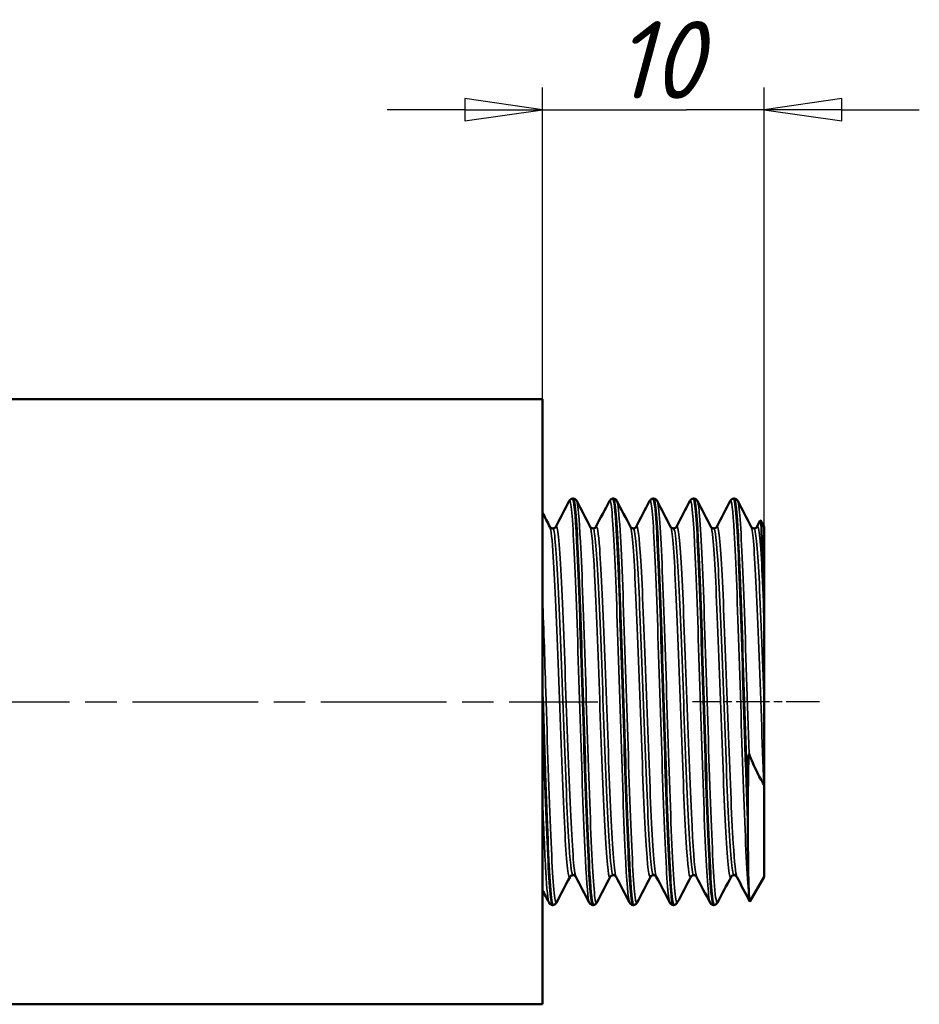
# Model space of a CAD drawing. Header units: millimetres. Extents: x -134 to 755, y -69 to 356.
# Tile 5 of 13: x 57 to 98, y 114 to 159. Entities that reach past the tile are written whole.
import ezdxf

# ---------------------------------------------------------------- set-up
doc = ezdxf.new("R2010")
doc.units = ezdxf.units.MM
doc.linetypes.add('CHAIN', pattern=[0.7087, 0.4724, -0.0591, 0.1181, -0.0591])
for name, color, linetype, lineweight in [('Видимые тонкие (ГОСТ)', 7, 'Continuous', 35), ('Видимый контур (ГОСТ)', 7, 'Continuous', 50), ('Осевая линия (ГОСТ)', 7, 'Continuous', 25), ('Размер (ГОСТ)', 7, 'Continuous', 25)]:
    doc.layers.add(name, color=color, linetype=linetype, lineweight=lineweight)
doc.styles.add('Обычный текст (ГОСТ)', font='GOST Common Italic.ttf')
doc.dimstyles.new('Обычный (ГОСТ)', dxfattribs={"dimtxt": 3.5, "dimasz": 3.5, "dimexe": 1, "dimexo": 0, "dimgap": 0.5, "dimtad": 1, "dimrnd": 1e-08, "dimtxsty": 'Обычный текст (ГОСТ)', "dimblk": 'Filled-1', "dimcen": 0.09, "dimdle": 15, "dimclrd": 256, "dimclre": 256, "dimclrt": 256, "dimazin": 2, "dimtfac": 0.714286, "dimtdec": 3, "dimtmove": 0, "dimatfit": 3, "dimfxl": 1, "dimtolj": 1, "dimlwd": 25, "dimlwe": 25, "dimarcsym": 0})

# ---------------------------------------------------------------- blocks, each defined once
blk = doc.blocks.new('Filled-1')
at = {"color": 0}
for p, q in [((0, 0), (-1, 0.143)), ((-1, 0.143), (-1, -0.143)), ((-1, 0), (0, 0)), ((-1, -0.143), (0, 0))]:
    blk.add_line(p, q, dxfattribs=at)
at = {"color": 0, "flags": 128}
blk.add_lwpolyline([(-1, -0.143), (0, 0), (-1, 0.143), (-1, -0.143)], dxfattribs=at)
at = {"color": 0}
blk.add_solid([(-1, -0.143), (0, 0), (-1, 0.143), (-1, -0.143)], dxfattribs=at)
blk = doc.blocks.new('*D9')
at = {"layer": 'Defpoints', "color": 0, "linetype": 'Continuous', "transparency": 16777216}
for p in [(90.78, 154.55), (80.78, 141.485), (90.78, 135.733)]:
    blk.add_point(p, dxfattribs=at)
at = {"layer": 'Размер (ГОСТ)', "linetype": 'Continuous', "lineweight": 25, "transparency": 16777216}
for p, q in [((80.78, 141.485), (80.78, 155.55)), ((90.78, 135.733), (90.78, 155.55)), ((77.28, 154.55), (73.78, 154.55)), ((80.78, 154.55), (84.28, 154.55)), ((84.28, 154.55), (87.28, 154.55)), ((90.78, 154.55), (87.28, 154.55)), ((94.28, 154.55), (97.78, 154.55))]:
    blk.add_line(p, q, dxfattribs=at)
at = {"layer": 'Размер (ГОСТ)', "linetype": 'Continuous', "lineweight": 25, "transparency": 16777216, "xscale": 3.5, "yscale": 3.5, "zscale": 3.5}
blk.add_blockref('Filled-1', (80.78, 154.55), dxfattribs=at)
at = {"layer": 'Размер (ГОСТ)', "linetype": 'Continuous', "lineweight": 25, "transparency": 16777216, "xscale": 3.5, "yscale": 3.5, "zscale": 3.5, "rotation": 180}
blk.add_blockref('Filled-1', (90.78, 154.55), dxfattribs=at)
at = {"layer": 'Размер (ГОСТ)', "linetype": 'Continuous', "lineweight": 25, "transparency": 16777216, "insert": (84.018, 158.55), "char_height": 3.5, "attachment_point": 1, "style": 'Обычный текст (ГОСТ)'}
blk.add_mtext('\\A1;10', dxfattribs=at)

msp = doc.modelspace()

# ---------------------------------------------------------------- linework, layer by layer
at = {"layer": 'Видимые тонкие (ГОСТ)'}
for points, knots in [([(82.8913, 118.7769), (82.8329, 118.8953), (82.7745, 119.5681), (82.7161, 120.7031), (82.6419, 122.144), (82.5678, 124.3132), (82.4937, 126.6209), (82.4188, 128.9505), (82.344, 131.3941), (82.2691, 133.2758), (82.1945, 135.151), (82.1199, 136.4463), (82.0454, 136.8054), (82.0246, 136.9051), (82.0039, 136.9324), (81.9832, 136.8905)], [33.0478091, 33.0478091, 33.0478091, 33.0478091, 33.6539235, 33.6539235, 33.6539235, 34.4234327, 34.4234327, 34.4234327, 35.200244, 35.200244, 35.200244, 35.9744115, 35.9744115, 35.9744115, 36.1894018, 36.1894018, 36.1894018, 36.1894018]), ([(83.2308, 118.7792), (83.2077, 118.7329), (83.1847, 118.7717), (83.1617, 118.8998), (83.0873, 119.3132), (83.013, 120.6513), (82.9387, 122.5487), (82.8645, 124.4439), (82.7903, 126.8754), (82.7161, 129.1807), (82.6419, 131.4836), (82.5678, 133.6343), (82.4937, 135.048), (82.4367, 136.1345), (82.3797, 136.7758), (82.3227, 136.8914)], [26.6424513, 26.6424513, 26.6424513, 26.6424513, 26.8815874, 26.8815874, 26.8815874, 27.6528399, 27.6528399, 27.6528399, 28.4231741, 28.4231741, 28.4231741, 29.1926833, 29.1926833, 29.1926833, 29.784044, 29.784044, 29.784044, 29.784044]), ([(84.7074, 118.7749), (84.6431, 118.9043), (84.5789, 119.7146), (84.5146, 121.0571), (84.4368, 122.6829), (84.359, 125.0714), (84.2812, 127.5134), (84.2063, 129.864), (84.1314, 132.2346), (84.0566, 133.9686), (83.9818, 135.6994), (83.907, 136.7755), (83.8323, 136.8999), (83.8213, 136.9182), (83.8103, 136.9159), (83.7993, 136.8937)], [26.7646238, 26.7646238, 26.7646238, 26.7646238, 27.4314625, 27.4314625, 27.4314625, 28.2389533, 28.2389533, 28.2389533, 29.0162389, 29.0162389, 29.0162389, 29.7921207, 29.7921207, 29.7921207, 29.9062165, 29.9062165, 29.9062165, 29.9062165]), ([(85.0469, 118.7807), (85.0178, 118.7232), (84.9887, 118.8003), (84.9597, 119.0179), (84.8855, 119.5732), (84.8113, 121.0373), (84.7371, 123.0116), (84.6629, 124.9847), (84.5888, 127.445), (84.5146, 129.7231), (84.4368, 132.1131), (84.359, 134.2711), (84.2812, 135.5561), (84.2338, 136.3401), (84.1863, 136.7939), (84.1388, 136.8885)], [20.359266, 20.359266, 20.359266, 20.359266, 20.6609836, 20.6609836, 20.6609836, 21.4310532, 21.4310532, 21.4310532, 22.2007132, 22.2007132, 22.2007132, 23.008204, 23.008204, 23.008204, 23.5008586, 23.5008586, 23.5008586, 23.5008586]), ([(86.5235, 118.7733), (86.5229, 118.7744), (86.5222, 118.7757), (86.5216, 118.777), (86.4471, 118.9348), (86.3726, 120.0375), (86.298, 121.7823), (86.2235, 123.5258), (86.1491, 125.8902), (86.0746, 128.2272), (86.0002, 130.5626), (85.9257, 132.8436), (85.8513, 134.4456), (85.7769, 136.0465), (85.7026, 136.9509), (85.6282, 136.9114), (85.6239, 136.9091), (85.6197, 136.9038), (85.6154, 136.8954)], [20.4814385, 20.4814385, 20.4814385, 20.4814385, 20.4878091, 20.4878091, 20.4878091, 21.2614037, 21.2614037, 21.2614037, 22.0344232, 22.0344232, 22.0344232, 22.8068918, 22.8068918, 22.8068918, 23.5788334, 23.5788334, 23.5788334, 23.6230312, 23.6230312, 23.6230312, 23.6230312]), ([(86.863, 118.7816), (86.8238, 118.7071), (86.7846, 118.8763), (86.7454, 119.2934), (86.6708, 120.0873), (86.5962, 121.7698), (86.5216, 123.8784), (86.4471, 125.9854), (86.3726, 128.4933), (86.298, 130.7134), (86.2235, 132.9319), (86.1491, 134.8373), (86.0746, 135.9073), (86.0347, 136.4804), (85.9948, 136.8102), (85.9549, 136.8875)], [14.0760807, 14.0760807, 14.0760807, 14.0760807, 14.4828659, 14.4828659, 14.4828659, 15.2570598, 15.2570598, 15.2570598, 16.0306543, 16.0306543, 16.0306543, 16.8036739, 16.8036739, 16.8036739, 17.2176733, 17.2176733, 17.2176733, 17.2176733]), ([(88.3396, 118.7742), (88.3324, 118.7874), (88.3253, 118.809), (88.3181, 118.8394), (88.244, 119.1536), (88.1698, 120.3945), (88.0957, 122.2249), (88.0195, 124.1067), (87.9433, 126.59), (87.8671, 128.9648), (87.7922, 131.2994), (87.7173, 133.501), (87.6424, 134.9592), (87.5721, 136.3272), (87.5018, 137.0259), (87.4315, 136.8953)], [14.1982532, 14.1982532, 14.1982532, 14.1982532, 14.2725393, 14.2725393, 14.2725393, 15.0418712, 15.0418712, 15.0418712, 15.8327913, 15.8327913, 15.8327913, 16.6103534, 16.6103534, 16.6103534, 17.3398459, 17.3398459, 17.3398459, 17.3398459]), ([(88.6791, 118.7805), (88.6329, 118.6951), (88.5867, 118.9498), (88.5405, 119.539), (88.4664, 120.4849), (88.3922, 122.2821), (88.3181, 124.4421), (88.244, 126.6014), (88.1698, 129.0988), (88.0957, 131.2552), (88.0195, 133.4722), (87.9433, 135.301), (87.8671, 136.2188), (87.8351, 136.6045), (87.8031, 136.8275), (87.771, 136.8876)], [7.7928954, 7.7928954, 7.7928954, 7.7928954, 8.2722659, 8.2722659, 8.2722659, 9.04179, 9.04179, 9.04179, 9.8111219, 9.8111219, 9.8111219, 10.602042, 10.602042, 10.602042, 10.934488, 10.934488, 10.934488, 10.934488]), ([(90.0992, 119.0533), (90.0249, 119.6452), (89.9506, 121.1444), (89.8763, 123.1417), (89.8021, 125.1383), (89.7278, 127.6099), (89.6535, 129.8823), (89.5793, 132.154), (89.505, 134.2006), (89.4308, 135.4642), (89.3697, 136.5035), (89.3087, 137.0033), (89.2476, 136.893)], [8.11048, 8.11048, 8.11048, 8.11048, 8.8815114, 8.8815114, 8.8815114, 9.65231, 9.65231, 9.65231, 10.4228817, 10.4228817, 10.4228817, 11.0566605, 11.0566605, 11.0566605, 11.0566605]), ([(90.0992, 125.4844), (90.0249, 127.738), (89.9506, 130.2225), (89.8763, 132.2597), (89.8021, 134.2963), (89.7278, 135.8626), (89.6535, 136.5315), (89.6314, 136.7308), (89.6093, 136.8498), (89.5871, 136.89)], [2.8797307, 2.8797307, 2.8797307, 2.8797307, 3.6507621, 3.6507621, 3.6507621, 4.4215607, 4.4215607, 4.4215607, 4.6513027, 4.6513027, 4.6513027, 4.6513027]), ([(82.022, 119.9415), (82.0043, 119.9056), (81.9865, 119.9142), (81.9688, 119.9696), (81.8919, 120.2095), (81.815, 121.3243), (81.7381, 122.99), (81.6583, 124.719), (81.5785, 127.0186), (81.4986, 129.1733), (81.4215, 131.2554), (81.3444, 133.1735), (81.2672, 134.3668), (81.2162, 135.1573), (81.1651, 135.6231), (81.114, 135.7252)], [32.9166997, 32.9166997, 32.9166997, 32.9166997, 33.1008905, 33.1008905, 33.1008905, 33.8989827, 33.8989827, 33.8989827, 34.7274522, 34.7274522, 34.7274522, 35.5280031, 35.5280031, 35.5280031, 36.0582923, 36.0582923, 36.0582923, 36.0582923]), ([(82.153, 120.0121), (82.0877, 120.0187), (82.0225, 120.6298), (81.9572, 121.7368), (81.8801, 123.0449), (81.803, 125.0278), (81.7259, 127.1062), (81.6471, 129.2302), (81.5683, 131.4243), (81.4895, 133.0215), (81.4121, 134.589), (81.3348, 135.561), (81.2575, 135.6518), (81.2533, 135.6568), (81.2491, 135.6591), (81.2449, 135.6589)], [32.9867229, 32.9867229, 32.9867229, 32.9867229, 33.6639811, 33.6639811, 33.6639811, 34.4642995, 34.4642995, 34.4642995, 35.2822096, 35.2822096, 35.2822096, 36.0848984, 36.0848984, 36.0848984, 36.1283155, 36.1283155, 36.1283155, 36.1283155]), ([(82.2839, 119.9447), (82.256, 119.9961), (82.2281, 120.1559), (82.2001, 120.4254), (82.123, 121.1693), (82.0459, 122.7389), (81.9688, 124.6755), (81.8919, 126.6066), (81.815, 128.8771), (81.7381, 130.8268), (81.6583, 132.8508), (81.5785, 134.4989), (81.4986, 135.2582), (81.4577, 135.6474), (81.4168, 135.8009), (81.3759, 135.7233)], [33.0567461, 33.0567461, 33.0567461, 33.0567461, 33.3466813, 33.3466813, 33.3466813, 34.1470494, 34.1470494, 34.1470494, 34.9451417, 34.9451417, 34.9451417, 35.7736111, 35.7736111, 35.7736111, 36.1983387, 36.1983387, 36.1983387, 36.1983387]), ([(83.8381, 119.9379), (83.8331, 119.9281), (83.8282, 119.9219), (83.8232, 119.9194), (83.7459, 119.8807), (83.6687, 120.7322), (83.5915, 122.2244), (83.5144, 123.7143), (83.4373, 125.8229), (83.3602, 127.9344), (83.2832, 130.0427), (83.2062, 132.126), (83.1293, 133.5773), (83.0629, 134.829), (82.9965, 135.5964), (82.9301, 135.7298)], [26.6335144, 26.6335144, 26.6335144, 26.6335144, 26.6852355, 26.6852355, 26.6852355, 27.4867359, 27.4867359, 27.4867359, 28.2869518, 28.2869518, 28.2869518, 29.0859907, 29.0859907, 29.0859907, 29.775107, 29.775107, 29.775107, 29.775107]), ([(83.9691, 120.0165), (83.9176, 120.0209), (83.8662, 120.3903), (83.8147, 121.0992), (83.7373, 122.1663), (83.6598, 123.988), (83.5824, 126.0279), (83.5051, 128.0644), (83.4278, 130.291), (83.3504, 132.0537), (83.2732, 133.8139), (83.196, 135.0881), (83.1188, 135.5033), (83.0996, 135.6069), (83.0803, 135.6567), (83.061, 135.6546)], [26.7035376, 26.7035376, 26.7035376, 26.7035376, 27.2375495, 27.2375495, 27.2375495, 28.0413402, 28.0413402, 28.0413402, 28.843843, 28.843843, 28.843843, 29.6451663, 29.6451663, 29.6451663, 29.8451302, 29.8451302, 29.8451302, 29.8451302]), ([(84.1, 119.9407), (84.0851, 119.9677), (84.0702, 120.0263), (84.0552, 120.1175), (83.9779, 120.5902), (83.9005, 121.9304), (83.8232, 123.7444), (83.7459, 125.5553), (83.6687, 127.814), (83.5915, 129.8587), (83.5144, 131.9001), (83.4373, 133.7012), (83.3602, 134.7357), (83.3041, 135.4882), (83.2481, 135.828), (83.192, 135.7264)], [26.7735608, 26.7735608, 26.7735608, 26.7735608, 26.9285005, 26.9285005, 26.9285005, 27.7313944, 27.7313944, 27.7313944, 28.5328948, 28.5328948, 28.5328948, 29.3331107, 29.3331107, 29.3331107, 29.9151534, 29.9151534, 29.9151534, 29.9151534]), ([(85.6542, 119.9383), (85.5839, 119.8086), (85.5136, 120.3993), (85.4432, 121.58), (85.3664, 122.8707), (85.2895, 124.8496), (85.2126, 126.9417), (85.1358, 129.0325), (85.059, 131.2089), (84.9821, 132.8392), (84.9054, 134.4686), (84.8286, 135.5314), (84.7518, 135.7193), (84.7499, 135.7239), (84.748, 135.7279), (84.7462, 135.7315)], [20.350329, 20.350329, 20.350329, 20.350329, 21.0802366, 21.0802366, 21.0802366, 21.8781273, 21.8781273, 21.8781273, 22.6755256, 22.6755256, 22.6755256, 23.4724574, 23.4724574, 23.4724574, 23.4919217, 23.4919217, 23.4919217, 23.4919217]), ([(85.7852, 120.0181), (85.7468, 120.018), (85.7084, 120.2194), (85.6701, 120.6223), (85.5929, 121.4323), (85.5158, 123.0462), (85.4386, 124.992), (85.3615, 126.9365), (85.2844, 129.1867), (85.2073, 131.0852), (85.1303, 132.9825), (85.0532, 134.5035), (84.9762, 135.2043), (84.9432, 135.5046), (84.9101, 135.6526), (84.8771, 135.6513)], [20.4203522, 20.4203522, 20.4203522, 20.4203522, 20.8186376, 20.8186376, 20.8186376, 21.6193676, 21.6193676, 21.6193676, 22.4195766, 22.4195766, 22.4195766, 23.2192911, 23.2192911, 23.2192911, 23.5619449, 23.5619449, 23.5619449, 23.5619449]), ([(85.9161, 119.9377), (85.9124, 119.9447), (85.9087, 119.9537), (85.905, 119.9648), (85.828, 120.1934), (85.751, 121.2996), (85.674, 122.961), (85.5971, 124.6214), (85.5202, 126.8143), (85.4432, 128.9019), (85.3664, 130.9882), (85.2895, 132.9419), (85.2126, 134.1953), (85.1444, 135.307), (85.0763, 135.855), (85.0081, 135.7303)], [20.4903755, 20.4903755, 20.4903755, 20.4903755, 20.5290329, 20.5290329, 20.5290329, 21.3279865, 21.3279865, 21.3279865, 22.1263956, 22.1263956, 22.1263956, 22.9242862, 22.9242862, 22.9242862, 23.6319681, 23.6319681, 23.6319681, 23.6319681]), ([(87.4703, 119.942), (87.4116, 119.836), (87.353, 120.2156), (87.2943, 121.0407), (87.2169, 122.1281), (87.1396, 123.9747), (87.0622, 126.0378), (86.985, 128.0991), (86.9077, 130.3489), (86.8304, 132.1273), (86.7532, 133.9041), (86.676, 135.1865), (86.5988, 135.599), (86.5866, 135.6639), (86.5744, 135.7072), (86.5623, 135.7292)], [14.0671437, 14.0671437, 14.0671437, 14.0671437, 14.6762251, 14.6762251, 14.6762251, 15.4790073, 15.4790073, 15.4790073, 16.2810834, 16.2810834, 16.2810834, 17.0824811, 17.0824811, 17.0824811, 17.2087364, 17.2087364, 17.2087364, 17.2087364]), ([(87.6013, 120.0161), (87.5768, 120.0138), (87.5524, 120.0942), (87.528, 120.2602), (87.4503, 120.7877), (87.3727, 122.1729), (87.295, 124.006), (87.2175, 125.8375), (87.1399, 128.091), (87.0623, 130.1009), (86.9848, 132.1091), (86.9073, 133.8469), (86.8298, 134.8018), (86.7843, 135.3627), (86.7387, 135.6491), (86.6932, 135.6513)], [14.1371669, 14.1371669, 14.1371669, 14.1371669, 14.3908323, 14.3908323, 14.3908323, 15.1966978, 15.1966978, 15.1966978, 16.0018252, 16.0018252, 16.0018252, 16.8062424, 16.8062424, 16.8062424, 17.2787596, 17.2787596, 17.2787596, 17.2787596]), ([(87.7322, 119.9388), (87.6637, 120.0762), (87.5951, 120.8931), (87.5265, 122.2161), (87.4491, 123.7098), (87.3717, 125.8286), (87.2943, 127.9487), (87.2169, 130.0668), (87.1396, 132.1579), (87.0622, 133.6075), (86.985, 135.0557), (86.9077, 135.8442), (86.8304, 135.7417), (86.8283, 135.7389), (86.8263, 135.7355), (86.8242, 135.7315)], [14.2071901, 14.2071901, 14.2071901, 14.2071901, 14.9188683, 14.9188683, 14.9188683, 15.7223841, 15.7223841, 15.7223841, 16.5251662, 16.5251662, 16.5251662, 17.3272423, 17.3272423, 17.3272423, 17.3487828, 17.3487828, 17.3487828, 17.3487828]), ([(89.2864, 119.9454), (89.2428, 119.8635), (89.1992, 120.0446), (89.1556, 120.4905), (89.0788, 121.2757), (89.002, 122.8716), (88.9252, 124.8155), (88.8485, 126.7589), (88.7717, 129.0249), (88.695, 130.9568), (88.6182, 132.8881), (88.5415, 134.4605), (88.4648, 135.2183), (88.436, 135.5028), (88.4072, 135.6705), (88.3784, 135.7233)], [7.7839584, 7.7839584, 7.7839584, 7.7839584, 8.2366105, 8.2366105, 8.2366105, 9.0335144, 9.0335144, 9.0335144, 9.8301954, 9.8301954, 9.8301954, 10.6266601, 10.6266601, 10.6266601, 10.9255511, 10.9255511, 10.9255511, 10.9255511]), ([(89.4174, 120.011), (89.409, 120.0103), (89.4006, 120.0196), (89.3923, 120.0393), (89.3152, 120.2201), (89.2382, 121.2716), (89.1612, 122.8871), (89.0842, 124.5021), (89.0072, 126.6594), (88.9302, 128.7303), (88.8532, 130.8006), (88.7762, 132.7572), (88.6992, 134.0301), (88.6359, 135.0768), (88.5726, 135.6499), (88.5093, 135.6565)], [7.8539816, 7.8539816, 7.8539816, 7.8539816, 7.940812, 7.940812, 7.940812, 8.7402779, 8.7402779, 8.7402779, 9.539513, 9.539513, 9.539513, 10.3385238, 10.3385238, 10.3385238, 10.9955743, 10.9955743, 10.9955743, 10.9955743]), ([(89.5483, 119.9431), (89.4942, 120.0519), (89.4401, 120.5704), (89.386, 121.4455), (89.3092, 122.6876), (89.2324, 124.6318), (89.1556, 126.7141), (89.0788, 128.7958), (89.002, 130.9884), (88.9252, 132.6562), (88.8485, 134.3236), (88.7717, 135.4447), (88.695, 135.6948), (88.6767, 135.7542), (88.6585, 135.7642), (88.6403, 135.7274)], [7.9240048, 7.9240048, 7.9240048, 7.9240048, 8.4856364, 8.4856364, 8.4856364, 9.2827695, 9.2827695, 9.2827695, 10.0796733, 10.0796733, 10.0796733, 10.8763544, 10.8763544, 10.8763544, 11.0655975, 11.0655975, 11.0655975, 11.0655975]), ([(90.7699, 124.1082), (90.693, 125.9676), (90.616, 128.2307), (90.5391, 130.2386), (90.4621, 132.2459), (90.3852, 133.9718), (90.3083, 134.9144), (90.2704, 135.3794), (90.2324, 135.6508), (90.1945, 135.7233)], [2.6515041, 2.6515041, 2.6515041, 2.6515041, 3.4501482, 3.4501482, 3.4501482, 4.2485242, 4.2485242, 4.2485242, 4.6423658, 4.6423658, 4.6423658, 4.6423658]), ([(90.7803, 127.8127), (90.7031, 129.9019), (90.6259, 131.9796), (90.5487, 133.4378), (90.4743, 134.8443), (90.3999, 135.6565), (90.3254, 135.6591)], [3.1388071, 3.1388071, 3.1388071, 3.1388071, 3.9397943, 3.9397943, 3.9397943, 4.712389, 4.712389, 4.712389, 4.712389]), ([(90.7699, 132.0132), (90.693, 133.8032), (90.616, 135.115), (90.5391, 135.5669), (90.5115, 135.7287), (90.4839, 135.7795), (90.4564, 135.7246)], [3.697663, 3.697663, 3.697663, 3.697663, 4.4963071, 4.4963071, 4.4963071, 4.7824122, 4.7824122, 4.7824122, 4.7824122]), ([(81.4147, 118.776), (81.4016, 118.7495), (81.3885, 118.751), (81.3754, 118.7817), (81.3011, 118.9561), (81.2268, 120.0689), (81.1525, 121.8161), (81.0779, 123.57), (81.0033, 125.9431), (80.9287, 128.2829), (80.8792, 129.8353), (80.8297, 131.3658), (80.7803, 132.6801)], [32.9256366, 32.9256366, 32.9256366, 32.9256366, 33.0615171, 33.0615171, 33.0615171, 33.8327661, 33.8327661, 33.8327661, 34.606934, 34.606934, 34.606934, 35.1205654, 35.1205654, 35.1205654, 35.1205654]), ([(81.0752, 118.7801), (81.0263, 118.8777), (80.9775, 119.3562), (80.9287, 120.1807), (80.8792, 121.0165), (80.8297, 122.1951), (80.7803, 123.567)], [39.3309944, 39.3309944, 39.3309944, 39.3309944, 39.8376834, 39.8376834, 39.8376834, 40.3513147, 40.3513147, 40.3513147, 40.3513147])]:
    msp.add_open_spline(points, degree=3, knots=knots, dxfattribs=at)
at = {"layer": 'Видимый контур (ГОСТ)'}
for p, q in [((30.7803, 141.4845), (80.7803, 141.4845)), ((80.7803, 114.1845), (80.7803, 141.4845)), ((82.1445, 137.0043), (82.1615, 137.0043)), ((83.9606, 137.0043), (83.9776, 137.0043)), ((85.7767, 137.0043), (85.7937, 137.0043)), ((87.5928, 137.0043), (87.6098, 137.0043)), ((89.4089, 137.0043), (89.4259, 137.0043)), ((90.4564, 135.7316), (90.6054, 136.0172)), ((90.7803, 135.7331), (90.6157, 136.0181)), ((90.7803, 131.5032), (90.7803, 135.7331)), ((90.7803, 131.5032), (90.7803, 127.8127)), ((90.7803, 127.8127), (90.7803, 124.1269)), ((90.7803, 119.936), (90.7803, 124.1269)), ((90.0463, 122.8416), (90.0463, 122.3987)), ((90.7803, 119.936), (90.1382, 118.8239)), ((81.2364, 118.6647), (81.2534, 118.6647)), ((83.0525, 118.6647), (83.0695, 118.6647)), ((84.8686, 118.6647), (84.8856, 118.6647)), ((86.6847, 118.6647), (86.7017, 118.6647)), ((88.5008, 118.6647), (88.5178, 118.6647)), ((43.2877, 114.1845), (80.7803, 114.1845))]:
    msp.add_line(p, q, dxfattribs=at)
for points in [[(81.3759, 135.7316), (81.5784, 136.1196), (81.7808, 136.5077), (81.9832, 136.8958)], [(82.3227, 136.8958), (82.5251, 136.5077), (82.7276, 136.1196), (82.9301, 135.7316)], [(83.192, 135.7316), (83.3945, 136.1196), (83.5969, 136.5077), (83.7993, 136.8958)], [(84.1388, 136.8958), (84.3412, 136.5077), (84.5437, 136.1196), (84.7462, 135.7316)], [(85.0081, 135.7316), (85.2106, 136.1196), (85.413, 136.5077), (85.6154, 136.8958)], [(85.9549, 136.8958), (86.1573, 136.5077), (86.3598, 136.1196), (86.5623, 135.7316)], [(86.8242, 135.7316), (87.0267, 136.1196), (87.2291, 136.5077), (87.4315, 136.8958)], [(87.771, 136.8958), (87.9734, 136.5077), (88.1759, 136.1196), (88.3784, 135.7316)], [(88.6403, 135.7316), (88.8428, 136.1196), (89.0452, 136.5077), (89.2476, 136.8958)], [(89.5871, 136.8958), (89.7895, 136.5077), (89.992, 136.1196), (90.1945, 135.7316)], [(80.7803, 136.3712), (80.8915, 136.158), (81.0027, 135.9448), (81.114, 135.7316)], [(90.7803, 131.5032), (90.777, 131.676), (90.7736, 131.846), (90.7699, 132.0132)], [(82.022, 119.9375), (81.8195, 119.5494), (81.6171, 119.1613), (81.4147, 118.7733)], [(82.8913, 118.7733), (82.6889, 119.1613), (82.4864, 119.5494), (82.2839, 119.9375)], [(83.8381, 119.9375), (83.6356, 119.5494), (83.4332, 119.1613), (83.2308, 118.7733)], [(84.7074, 118.7733), (84.505, 119.1613), (84.3025, 119.5494), (84.1, 119.9375)], [(85.6542, 119.9375), (85.4517, 119.5494), (85.2493, 119.1613), (85.0469, 118.7733)], [(86.5235, 118.7733), (86.3211, 119.1613), (86.1186, 119.5494), (85.9161, 119.9375)], [(87.4703, 119.9375), (87.2678, 119.5494), (87.0654, 119.1613), (86.863, 118.7733)], [(88.3396, 118.7733), (88.1372, 119.1613), (87.9347, 119.5494), (87.7322, 119.9375)], [(89.2864, 119.9375), (89.0839, 119.5494), (88.8815, 119.1613), (88.6791, 118.7733)], [(90.1288, 118.8247), (89.9354, 119.1956), (89.7419, 119.5666), (89.5483, 119.9375)], [(81.0752, 118.7733), (80.9769, 118.9617), (80.8786, 119.1502), (80.7803, 119.3387)], [(90.1382, 118.8238), (90.1251, 118.8013), (90.1122, 118.8782), (90.0992, 119.0533)]]:
    msp.add_open_spline(points, degree=3, dxfattribs=at)
for points, knots in [([(81.9832, 136.8958), (81.9916, 136.9118), (82.0022, 136.9304), (82.0361, 136.9632), (82.0513, 136.9753), (82.0915, 136.9955), (82.1174, 137.0031), (82.1441, 137.0043)], [0, 0, 0, 0, 0.02826109, 0.02826109, 0.042952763, 0.042952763, 0.058170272, 0.058170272, 0.058170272, 0.058170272]), ([(82.1441, 137.0024), (82.2077, 136.9989), (82.2713, 136.3206), (82.3349, 135.0851), (82.4089, 133.6489), (82.4828, 131.4758), (82.5568, 129.1542), (82.6307, 126.8331), (82.7046, 124.3895), (82.7786, 122.4846), (82.8543, 120.534), (82.93, 119.1725), (83.0057, 118.7849), (83.0213, 118.705), (83.0369, 118.6666), (83.0525, 118.6684)], [-36.1297192, -36.1297192, -36.1297192, -36.1297192, -35.4694873, -35.4694873, -35.4694873, -34.7019343, -34.7019343, -34.7019343, -33.9345714, -33.9345714, -33.9345714, -33.1488112, -33.1488112, -33.1488112, -32.9867229, -32.9867229, -32.9867229, -32.9867229]), ([(83.0699, 118.6698), (83.0157, 118.6732), (82.9616, 119.1556), (82.9074, 120.07), (82.8334, 121.3193), (82.7593, 123.3608), (82.6853, 125.6409), (82.6114, 127.9186), (82.5374, 130.4089), (82.4635, 132.4377), (82.3889, 134.4851), (82.3142, 136.0387), (82.2396, 136.6711), (82.2136, 136.8919), (82.1875, 136.9995), (82.1615, 136.9973)], [26.7021338, 26.7021338, 26.7021338, 26.7021338, 27.2644873, 27.2644873, 27.2644873, 28.0327695, 28.0327695, 28.0327695, 28.8002437, 28.8002437, 28.8002437, 29.5747311, 29.5747311, 29.5747311, 29.8451302, 29.8451302, 29.8451302, 29.8451302]), ([(82.1619, 137.0043), (82.1985, 137.0026), (82.2327, 136.9886), (82.2777, 136.9581), (82.2916, 136.9424), (82.3111, 136.9167), (82.3175, 136.9058), (82.3227, 136.8958)], [0, 0, 0, 0, 0.020868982, 0.020868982, 0.040378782, 0.040378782, 0.0581412, 0.0581412, 0.0581412, 0.0581412]), ([(83.7993, 136.8958), (83.8077, 136.9118), (83.8183, 136.9304), (83.8522, 136.9632), (83.8674, 136.9753), (83.9076, 136.9955), (83.9335, 137.0031), (83.9602, 137.0043)], [0, 0, 0, 0, 0.02826109, 0.02826109, 0.042952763, 0.042952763, 0.058170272, 0.058170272, 0.058170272, 0.058170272]), ([(83.9602, 136.9992), (84.0149, 136.9957), (84.0697, 136.503), (84.1244, 135.5707), (84.1988, 134.3036), (84.2732, 132.2391), (84.3476, 129.9422), (84.4219, 127.6471), (84.4962, 125.1462), (84.5706, 123.123), (84.6449, 121.1013), (84.7191, 119.5797), (84.7934, 118.9734), (84.8185, 118.7688), (84.8436, 118.6692), (84.8686, 118.6714)], [-29.8465339, -29.8465339, -29.8465339, -29.8465339, -29.2783977, -29.2783977, -29.2783977, -28.5062614, -28.5062614, -28.5062614, -27.7347167, -27.7347167, -27.7347167, -26.9637396, -26.9637396, -26.9637396, -26.7035376, -26.7035376, -26.7035376, -26.7035376]), ([(84.886, 118.667), (84.8237, 118.6708), (84.7614, 119.3194), (84.6991, 120.5077), (84.6252, 121.9187), (84.5512, 124.0746), (84.4773, 126.3918), (84.4002, 128.8048), (84.3232, 131.3633), (84.2462, 133.3211), (84.1715, 135.2194), (84.0968, 136.5314), (84.0222, 136.8954), (84.0073, 136.9678), (83.9924, 137.0026), (83.9776, 137.0009)], [20.4189485, 20.4189485, 20.4189485, 20.4189485, 21.0654957, 21.0654957, 21.0654957, 21.8331594, 21.8331594, 21.8331594, 22.6325695, 22.6325695, 22.6325695, 23.4076824, 23.4076824, 23.4076824, 23.5619449, 23.5619449, 23.5619449, 23.5619449]), ([(83.978, 137.0043), (84.0146, 137.0026), (84.0488, 136.9886), (84.0938, 136.9581), (84.1077, 136.9424), (84.1272, 136.9167), (84.1336, 136.9058), (84.1388, 136.8958)], [0, 0, 0, 0, 0.020868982, 0.020868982, 0.040378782, 0.040378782, 0.0581412, 0.0581412, 0.0581412, 0.0581412]), ([(85.6154, 136.8958), (85.6238, 136.9118), (85.6344, 136.9304), (85.6683, 136.9632), (85.6835, 136.9753), (85.7237, 136.9955), (85.7496, 137.0031), (85.7763, 137.0043)], [0, 0, 0, 0, 0.02826109, 0.02826109, 0.042952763, 0.042952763, 0.058170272, 0.058170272, 0.058170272, 0.058170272]), ([(85.7763, 136.9965), (85.8193, 136.9964), (85.8624, 136.698), (85.9054, 136.1096), (85.9794, 135.0982), (86.0534, 133.2412), (86.1274, 131.0418), (86.2014, 128.8436), (86.2754, 126.3281), (86.3493, 124.1765), (86.4263, 121.9359), (86.5034, 120.1191), (86.5804, 119.2559), (86.6152, 118.8661), (86.6499, 118.6725), (86.6847, 118.6732)], [-23.5633486, -23.5633486, -23.5633486, -23.5633486, -23.1165381, -23.1165381, -23.1165381, -22.3484707, -22.3484707, -22.3484707, -21.580807, -21.580807, -21.580807, -20.7813969, -20.7813969, -20.7813969, -20.4203522, -20.4203522, -20.4203522, -20.4203522]), ([(86.7021, 118.6648), (86.6277, 118.6615), (86.5534, 119.6114), (86.479, 121.2549), (86.4047, 122.8975), (86.3303, 125.2139), (86.256, 127.5713), (86.1817, 129.9268), (86.1074, 132.2962), (86.0331, 134.0329), (85.9589, 135.7683), (85.8847, 136.8521), (85.8105, 136.9888), (85.8049, 136.9991), (85.7993, 137.004), (85.7937, 137.0036)], [14.1357632, 14.1357632, 14.1357632, 14.1357632, 14.9077051, 14.9077051, 14.9077051, 15.6792497, 15.6792497, 15.6792497, 16.4502268, 16.4502268, 16.4502268, 17.2206601, 17.2206601, 17.2206601, 17.2787596, 17.2787596, 17.2787596, 17.2787596]), ([(85.7941, 137.0043), (85.8307, 137.0026), (85.8649, 136.9886), (85.9099, 136.9581), (85.9238, 136.9424), (85.9433, 136.9167), (85.9497, 136.9058), (85.9549, 136.8958)], [0, 0, 0, 0, 0.020868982, 0.020868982, 0.040378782, 0.040378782, 0.0581412, 0.0581412, 0.0581412, 0.0581412]), ([(87.4315, 136.8958), (87.4399, 136.9118), (87.4505, 136.9304), (87.4844, 136.9632), (87.4996, 136.9753), (87.5398, 136.9955), (87.5657, 137.0031), (87.5924, 137.0043)], [0, 0, 0, 0, 0.02826109, 0.02826109, 0.042952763, 0.042952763, 0.058170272, 0.058170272, 0.058170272, 0.058170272]), ([(87.5924, 136.996), (87.6272, 136.9982), (87.662, 136.8055), (87.6969, 136.4161), (87.771, 135.5877), (87.8451, 133.8785), (87.9192, 131.7528), (87.9932, 129.6297), (88.0672, 127.1152), (88.1413, 124.8912), (88.2152, 122.6695), (88.2891, 120.7625), (88.3631, 119.6864), (88.409, 119.0183), (88.4549, 118.6754), (88.5008, 118.6724)], [-17.2801633, -17.2801633, -17.2801633, -17.2801633, -16.9186618, -16.9186618, -16.9186618, -16.1494792, -16.1494792, -16.1494792, -15.3811969, -15.3811969, -15.3811969, -14.6137227, -14.6137227, -14.6137227, -14.1371669, -14.1371669, -14.1371669, -14.1371669]), ([(88.5182, 118.6662), (88.5094, 118.665), (88.5005, 118.6769), (88.4917, 118.7023), (88.4177, 118.9143), (88.3438, 120.0633), (88.2698, 121.8383), (88.1959, 123.6128), (88.1219, 125.9931), (88.048, 128.3351), (87.9723, 130.7333), (87.8966, 133.0626), (87.8209, 134.665), (87.7505, 136.1546), (87.6801, 136.9999), (87.6098, 137.0039)], [7.8525779, 7.8525779, 7.8525779, 7.8525779, 7.9444791, 7.9444791, 7.9444791, 8.7120321, 8.7120321, 8.7120321, 9.479395, 9.479395, 9.479395, 10.2651552, 10.2651552, 10.2651552, 10.9955743, 10.9955743, 10.9955743, 10.9955743]), ([(87.6102, 137.0043), (87.6468, 137.0026), (87.681, 136.9886), (87.726, 136.9581), (87.7399, 136.9424), (87.7594, 136.9167), (87.7658, 136.9058), (87.771, 136.8958)], [0, 0, 0, 0, 0.020868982, 0.020868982, 0.040378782, 0.040378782, 0.0581412, 0.0581412, 0.0581412, 0.0581412]), ([(89.2476, 136.8958), (89.256, 136.9118), (89.2666, 136.9304), (89.3005, 136.9632), (89.3157, 136.9753), (89.3559, 136.9955), (89.3818, 137.0031), (89.4085, 137.0043)], [0, 0, 0, 0, 0.02826109, 0.02826109, 0.042952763, 0.042952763, 0.058170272, 0.058170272, 0.058170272, 0.058170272]), ([(89.4085, 136.9981), (89.4317, 137.0014), (89.4548, 136.9175), (89.478, 136.7433), (89.5521, 136.1865), (89.6262, 134.7145), (89.7002, 132.7268), (89.7745, 130.7333), (89.8488, 128.2437), (89.9231, 125.9376), (89.9642, 124.6632), (90.0053, 123.4477), (90.0463, 122.3987)], [-10.996978, -10.996978, -10.996978, -10.996978, -10.7564035, -10.7564035, -10.7564035, -9.98754, -9.98754, -9.98754, -9.2164091, -9.2164091, -9.2164091, -8.7902453, -8.7902453, -8.7902453, -8.7902453]), ([(90.0463, 122.8416), (89.9722, 124.8133), (89.8981, 127.2887), (89.824, 129.5956), (89.75, 131.9018), (89.6759, 134.0134), (89.6018, 135.3572), (89.5432, 136.4211), (89.4845, 136.9942), (89.4259, 137.0008)], [2.5658075, 2.5658075, 2.5658075, 2.5658075, 3.334851, 3.334851, 3.334851, 4.1036643, 4.1036643, 4.1036643, 4.712389, 4.712389, 4.712389, 4.712389]), ([(89.4263, 137.0043), (89.4629, 137.0026), (89.4971, 136.9886), (89.5421, 136.9581), (89.556, 136.9424), (89.5755, 136.9167), (89.5819, 136.9058), (89.5871, 136.8958)], [0, 0, 0, 0, 0.020868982, 0.020868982, 0.040378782, 0.040378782, 0.0581412, 0.0581412, 0.0581412, 0.0581412]), ([(90.7699, 132.0132), (90.7566, 132.6133), (90.7434, 133.1654), (90.717, 134.1506), (90.7038, 134.5784), (90.6707, 135.4584), (90.6511, 135.8034), (90.6227, 136.0104), (90.6141, 136.0338), (90.6054, 136.0172)], [-3.76853581, -3.76853581, -3.76853581, -3.76853581, -3.56014681, -3.56014681, -3.3499782, -3.3499782, -3.03263439, -3.03263439, -2.89147428, -2.89147428, -2.89147428, -2.89147428]), ([(81.114, 135.7316), (81.116, 135.7276), (81.1204, 135.7177), (81.1463, 135.693), (81.1592, 135.6828), (81.1959, 135.6655), (81.2203, 135.6592), (81.2449, 135.6592)], [0, 0, 0, 0, 0.028072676, 0.028072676, 0.042824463, 0.042824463, 0.058122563, 0.058122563, 0.058122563, 0.058122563]), ([(81.2449, 135.6592), (81.2806, 135.6592), (81.3143, 135.673), (81.3519, 135.699), (81.3614, 135.7103), (81.3723, 135.7248), (81.3746, 135.7291), (81.3759, 135.7316)], [0, 0, 0, 0, 0.02209726, 0.02209726, 0.041031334, 0.041031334, 0.058097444, 0.058097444, 0.058097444, 0.058097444]), ([(82.9301, 135.7316), (82.9321, 135.7276), (82.9365, 135.7177), (82.9624, 135.693), (82.9753, 135.6828), (83.012, 135.6655), (83.0364, 135.6592), (83.061, 135.6592)], [0, 0, 0, 0, 0.028072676, 0.028072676, 0.042824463, 0.042824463, 0.058122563, 0.058122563, 0.058122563, 0.058122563]), ([(83.061, 135.6592), (83.0967, 135.6592), (83.1304, 135.673), (83.168, 135.699), (83.1775, 135.7103), (83.1884, 135.7248), (83.1907, 135.7291), (83.192, 135.7316)], [0, 0, 0, 0, 0.02209726, 0.02209726, 0.041031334, 0.041031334, 0.058097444, 0.058097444, 0.058097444, 0.058097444]), ([(84.7462, 135.7316), (84.7482, 135.7276), (84.7526, 135.7177), (84.7785, 135.693), (84.7914, 135.6828), (84.8281, 135.6655), (84.8525, 135.6592), (84.8771, 135.6592)], [0, 0, 0, 0, 0.028072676, 0.028072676, 0.042824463, 0.042824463, 0.058122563, 0.058122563, 0.058122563, 0.058122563]), ([(84.8771, 135.6592), (84.9128, 135.6592), (84.9465, 135.673), (84.9841, 135.699), (84.9936, 135.7103), (85.0045, 135.7248), (85.0068, 135.7291), (85.0081, 135.7316)], [0, 0, 0, 0, 0.02209726, 0.02209726, 0.041031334, 0.041031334, 0.058097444, 0.058097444, 0.058097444, 0.058097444]), ([(86.5623, 135.7316), (86.5643, 135.7276), (86.5687, 135.7177), (86.5946, 135.693), (86.6075, 135.6828), (86.6442, 135.6655), (86.6686, 135.6592), (86.6932, 135.6592)], [0, 0, 0, 0, 0.028072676, 0.028072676, 0.042824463, 0.042824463, 0.058122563, 0.058122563, 0.058122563, 0.058122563]), ([(86.6932, 135.6592), (86.7289, 135.6592), (86.7626, 135.673), (86.8002, 135.699), (86.8097, 135.7103), (86.8206, 135.7248), (86.8229, 135.7291), (86.8242, 135.7316)], [0, 0, 0, 0, 0.02209726, 0.02209726, 0.041031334, 0.041031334, 0.058097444, 0.058097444, 0.058097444, 0.058097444]), ([(88.3784, 135.7316), (88.3804, 135.7276), (88.3848, 135.7177), (88.4107, 135.693), (88.4236, 135.6828), (88.4603, 135.6655), (88.4847, 135.6592), (88.5093, 135.6592)], [0, 0, 0, 0, 0.028072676, 0.028072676, 0.042824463, 0.042824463, 0.058122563, 0.058122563, 0.058122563, 0.058122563]), ([(88.5093, 135.6592), (88.545, 135.6592), (88.5787, 135.673), (88.6163, 135.699), (88.6258, 135.7103), (88.6367, 135.7248), (88.639, 135.7291), (88.6403, 135.7316)], [0, 0, 0, 0, 0.02209726, 0.02209726, 0.041031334, 0.041031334, 0.058097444, 0.058097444, 0.058097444, 0.058097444]), ([(90.1945, 135.7316), (90.1965, 135.7276), (90.2009, 135.7177), (90.2268, 135.693), (90.2397, 135.6828), (90.2764, 135.6655), (90.3008, 135.6592), (90.3254, 135.6592)], [0, 0, 0, 0, 0.028072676, 0.028072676, 0.042824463, 0.042824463, 0.058122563, 0.058122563, 0.058122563, 0.058122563]), ([(90.3254, 135.6592), (90.3611, 135.6592), (90.3948, 135.673), (90.4324, 135.699), (90.4419, 135.7103), (90.4528, 135.7248), (90.4551, 135.7291), (90.4564, 135.7316)], [0, 0, 0, 0, 0.02209726, 0.02209726, 0.041031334, 0.041031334, 0.058097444, 0.058097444, 0.058097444, 0.058097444]), ([(81.2538, 118.6727), (81.2113, 118.6726), (81.1688, 118.9631), (81.1263, 119.537), (81.052, 120.5403), (80.9777, 122.3986), (80.9034, 124.6046), (80.8624, 125.8237), (80.8213, 127.1414), (80.7803, 128.4411)], [32.9853192, 32.9853192, 32.9853192, 32.9853192, 33.4264264, 33.4264264, 33.4264264, 34.1975573, 34.1975573, 34.1975573, 34.6237212, 34.6237212, 34.6237212, 34.6237212]), ([(80.7803, 127.9029), (80.8543, 125.5523), (80.9284, 123.208), (81.0025, 121.5067), (81.0766, 119.806), (81.1507, 118.7671), (81.2248, 118.6722), (81.2286, 118.6672), (81.2325, 118.6649), (81.2364, 118.6651)], [-40.8481589, -40.8481589, -40.8481589, -40.8481589, -40.0791154, -40.0791154, -40.0791154, -39.3103022, -39.3103022, -39.3103022, -39.2699082, -39.2699082, -39.2699082, -39.2699082]), ([(90.0463, 122.8416), (90.0469, 123.4439), (90.05, 124.0148), (90.0624, 124.9124), (90.0707, 125.2362), (90.0827, 125.4109), (90.0853, 125.4444), (90.0896, 125.4715), (90.0906, 125.4769), (90.0922, 125.4827), (90.0927, 125.4843), (90.0937, 125.4863), (90.094, 125.487), (90.0947, 125.4879), (90.095, 125.4881), (90.0957, 125.4885), (90.096, 125.4885), (90.0967, 125.4883), (90.0972, 125.488), (90.0982, 125.4867), (90.0987, 125.4855), (90.0992, 125.4844)], [-0.088933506, -0.088933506, -0.088933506, -0.088933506, -0.045690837, -0.045690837, -0.00901689, -0.00901689, -0.003273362, -0.003273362, -0.001929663, -0.001929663, -0.001438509, -0.001438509, -0.001184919, -0.001184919, -0.000995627, -0.000995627, -0.00079616, -0.00079616, -0.000507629, -0.000507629, 0, 0, 0, 0]), ([(90.0992, 125.4844), (90.2085, 125.2072), (90.3201, 124.9494), (90.5438, 124.4901), (90.6554, 124.2869), (90.7699, 124.1082)], [-0.2358611, -0.2358611, -0.2358611, -0.2358611, -0.1152134, -0.1152134, 0, 0, 0, 0]), ([(90.7699, 124.1082), (90.7703, 124.1077), (90.7707, 124.1071), (90.7715, 124.1065), (90.7719, 124.1062), (90.7728, 124.1062), (90.7731, 124.1063), (90.7739, 124.1069), (90.7742, 124.1072), (90.7751, 124.1084), (90.7755, 124.1093), (90.7766, 124.1117), (90.7771, 124.1135), (90.7786, 124.1185), (90.7794, 124.1226), (90.7803, 124.1269)], [-0.435194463, -0.435194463, -0.435194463, -0.435194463, -0.432329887, -0.432329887, -0.429778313, -0.429778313, -0.427992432, -0.427992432, -0.426197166, -0.426197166, -0.423746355, -0.423746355, -0.419533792, -0.419533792, -0.411209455, -0.411209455, -0.411209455, -0.411209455]), ([(90.0992, 119.0533), (90.0821, 119.2838), (90.0703, 119.6907), (90.0527, 120.8244), (90.0471, 121.553), (90.0463, 122.3987)], [-0.62215076, -0.62215076, -0.62215076, -0.62215076, -0.31533638, -0.31533638, 0, 0, 0, 0]), ([(82.153, 120.0098), (82.1173, 120.0098), (82.0835, 119.996), (82.046, 119.97), (82.0365, 119.9588), (82.0256, 119.9443), (82.0233, 119.9399), (82.022, 119.9375)], [0, 0, 0, 0, 0.02209726, 0.02209726, 0.041031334, 0.041031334, 0.058097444, 0.058097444, 0.058097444, 0.058097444]), ([(82.2839, 119.9375), (82.2819, 119.9414), (82.2775, 119.9513), (82.2516, 119.976), (82.2387, 119.9862), (82.202, 120.0035), (82.1776, 120.0098), (82.153, 120.0098)], [0, 0, 0, 0, 0.028072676, 0.028072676, 0.042824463, 0.042824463, 0.058122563, 0.058122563, 0.058122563, 0.058122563]), ([(83.9691, 120.0098), (83.9334, 120.0098), (83.8996, 119.996), (83.8621, 119.97), (83.8526, 119.9588), (83.8417, 119.9443), (83.8394, 119.9399), (83.8381, 119.9375)], [0, 0, 0, 0, 0.02209726, 0.02209726, 0.041031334, 0.041031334, 0.058097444, 0.058097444, 0.058097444, 0.058097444]), ([(84.1, 119.9375), (84.098, 119.9414), (84.0936, 119.9513), (84.0677, 119.976), (84.0548, 119.9862), (84.0181, 120.0035), (83.9937, 120.0098), (83.9691, 120.0098)], [0, 0, 0, 0, 0.028072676, 0.028072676, 0.042824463, 0.042824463, 0.058122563, 0.058122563, 0.058122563, 0.058122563]), ([(85.7852, 120.0098), (85.7495, 120.0098), (85.7157, 119.996), (85.6782, 119.97), (85.6687, 119.9588), (85.6578, 119.9443), (85.6555, 119.9399), (85.6542, 119.9375)], [0, 0, 0, 0, 0.02209726, 0.02209726, 0.041031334, 0.041031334, 0.058097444, 0.058097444, 0.058097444, 0.058097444]), ([(85.9161, 119.9375), (85.9141, 119.9414), (85.9097, 119.9513), (85.8838, 119.976), (85.8709, 119.9862), (85.8342, 120.0035), (85.8098, 120.0098), (85.7852, 120.0098)], [0, 0, 0, 0, 0.028072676, 0.028072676, 0.042824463, 0.042824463, 0.058122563, 0.058122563, 0.058122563, 0.058122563]), ([(87.6013, 120.0098), (87.5656, 120.0098), (87.5318, 119.996), (87.4943, 119.97), (87.4848, 119.9588), (87.4739, 119.9443), (87.4716, 119.9399), (87.4703, 119.9375)], [0, 0, 0, 0, 0.02209726, 0.02209726, 0.041031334, 0.041031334, 0.058097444, 0.058097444, 0.058097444, 0.058097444]), ([(87.7322, 119.9375), (87.7302, 119.9414), (87.7258, 119.9513), (87.6999, 119.976), (87.687, 119.9862), (87.6503, 120.0035), (87.6259, 120.0098), (87.6013, 120.0098)], [0, 0, 0, 0, 0.028072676, 0.028072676, 0.042824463, 0.042824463, 0.058122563, 0.058122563, 0.058122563, 0.058122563]), ([(89.4174, 120.0098), (89.3817, 120.0098), (89.3479, 119.996), (89.3104, 119.97), (89.3009, 119.9588), (89.29, 119.9443), (89.2877, 119.9399), (89.2864, 119.9375)], [0, 0, 0, 0, 0.02209726, 0.02209726, 0.041031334, 0.041031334, 0.058097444, 0.058097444, 0.058097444, 0.058097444]), ([(89.5483, 119.9375), (89.5463, 119.9414), (89.5419, 119.9513), (89.516, 119.976), (89.5031, 119.9862), (89.4664, 120.0035), (89.442, 120.0098), (89.4174, 120.0098)], [0, 0, 0, 0, 0.028072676, 0.028072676, 0.042824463, 0.042824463, 0.058122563, 0.058122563, 0.058122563, 0.058122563]), ([(81.236, 118.6648), (81.1994, 118.6664), (81.1652, 118.6804), (81.1202, 118.711), (81.1063, 118.7266), (81.0868, 118.7523), (81.0804, 118.7632), (81.0752, 118.7733)], [0, 0, 0, 0, 0.020868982, 0.020868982, 0.040378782, 0.040378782, 0.0581412, 0.0581412, 0.0581412, 0.0581412]), ([(81.4147, 118.7733), (81.4063, 118.7572), (81.3957, 118.7386), (81.3618, 118.7058), (81.3466, 118.6938), (81.3064, 118.6735), (81.2805, 118.6659), (81.2538, 118.6648)], [0, 0, 0, 0, 0.02826109, 0.02826109, 0.042952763, 0.042952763, 0.058170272, 0.058170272, 0.058170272, 0.058170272]), ([(83.0521, 118.6648), (83.0155, 118.6664), (82.9813, 118.6804), (82.9363, 118.711), (82.9224, 118.7266), (82.9029, 118.7523), (82.8965, 118.7632), (82.8913, 118.7733)], [0, 0, 0, 0, 0.020868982, 0.020868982, 0.040378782, 0.040378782, 0.0581412, 0.0581412, 0.0581412, 0.0581412]), ([(83.2308, 118.7733), (83.2224, 118.7572), (83.2118, 118.7386), (83.1779, 118.7058), (83.1627, 118.6938), (83.1225, 118.6735), (83.0966, 118.6659), (83.0699, 118.6648)], [0, 0, 0, 0, 0.02826109, 0.02826109, 0.042952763, 0.042952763, 0.058170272, 0.058170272, 0.058170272, 0.058170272]), ([(84.8682, 118.6648), (84.8316, 118.6664), (84.7974, 118.6804), (84.7524, 118.711), (84.7385, 118.7266), (84.719, 118.7523), (84.7126, 118.7632), (84.7074, 118.7733)], [0, 0, 0, 0, 0.020868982, 0.020868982, 0.040378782, 0.040378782, 0.0581412, 0.0581412, 0.0581412, 0.0581412]), ([(85.0469, 118.7733), (85.0385, 118.7572), (85.0279, 118.7386), (84.994, 118.7058), (84.9788, 118.6938), (84.9386, 118.6735), (84.9127, 118.6659), (84.886, 118.6648)], [0, 0, 0, 0, 0.02826109, 0.02826109, 0.042952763, 0.042952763, 0.058170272, 0.058170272, 0.058170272, 0.058170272]), ([(86.6843, 118.6648), (86.6477, 118.6664), (86.6135, 118.6804), (86.5685, 118.711), (86.5546, 118.7266), (86.5351, 118.7523), (86.5287, 118.7632), (86.5235, 118.7733)], [0, 0, 0, 0, 0.020868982, 0.020868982, 0.040378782, 0.040378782, 0.0581412, 0.0581412, 0.0581412, 0.0581412]), ([(86.863, 118.7733), (86.8546, 118.7572), (86.844, 118.7386), (86.8101, 118.7058), (86.7949, 118.6938), (86.7547, 118.6735), (86.7288, 118.6659), (86.7021, 118.6648)], [0, 0, 0, 0, 0.02826109, 0.02826109, 0.042952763, 0.042952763, 0.058170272, 0.058170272, 0.058170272, 0.058170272]), ([(88.5004, 118.6648), (88.4638, 118.6664), (88.4296, 118.6804), (88.3846, 118.711), (88.3707, 118.7266), (88.3512, 118.7523), (88.3448, 118.7632), (88.3396, 118.7733)], [0, 0, 0, 0, 0.020868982, 0.020868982, 0.040378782, 0.040378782, 0.0581412, 0.0581412, 0.0581412, 0.0581412]), ([(88.6791, 118.7733), (88.6707, 118.7572), (88.6601, 118.7386), (88.6262, 118.7058), (88.611, 118.6938), (88.5708, 118.6735), (88.5449, 118.6659), (88.5182, 118.6648)], [0, 0, 0, 0, 0.02826109, 0.02826109, 0.042952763, 0.042952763, 0.058170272, 0.058170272, 0.058170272, 0.058170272])]:
    msp.add_open_spline(points, degree=3, knots=knots, dxfattribs=at)
at = {"layer": 'Осевая линия (ГОСТ)', "linetype": 'CHAIN', "ltscale": 11.993792}
msp.add_line((28.2803, 127.8345), (83.2803, 127.8345), dxfattribs=at)
at = {"layer": 'Осевая линия (ГОСТ)', "linetype": 'CHAIN', "ltscale": 3.185248}
msp.add_line((93.2803, 127.8345), (87.5463, 127.8345), dxfattribs=at)

# ---------------------------------------------------------------- dimensions: what is measured, and where the dimension line sits
at = {"layer": 'Размер (ГОСТ)', "linetype": 'Continuous', "lineweight": 25}
dim = msp.add_linear_dim(base=(90.7803, 154.5504), p1=(80.7803, 141.4845), p2=(90.7803, 135.7331), angle=180, dimstyle='Обычный (ГОСТ)', override={"dimgap": 0.5, "dimdec": 2, "dimtol": 0, "dimlim": 0, "dimtp": 0, "dimtm": 0, "dimtdec": 3, "dimtofl": 0}, dxfattribs=at)
dim.commit()
dim.dimension.update_dxf_attribs({"geometry": '*D9', "text_midpoint": (85.7803, 154.5504), "dimtype": 160})

doc.saveas('drawing.dxf')
